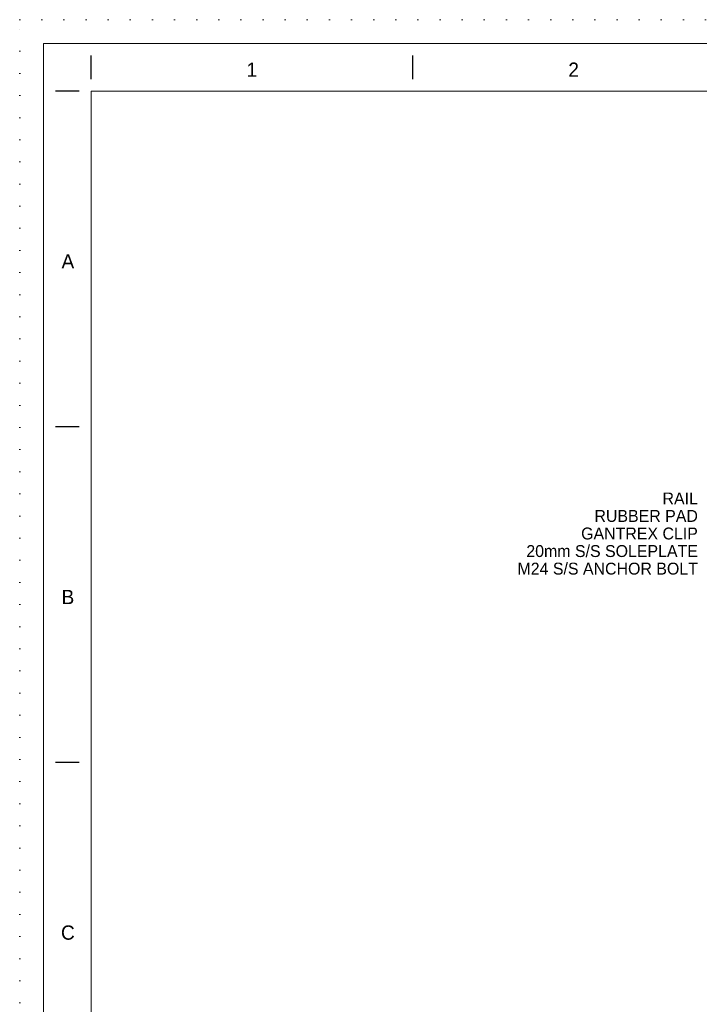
# Model space of a CAD drawing. Header units: millimetres. Extents: x -13251 to -636, y -568071 to -559161.
# Tile 3 of 12: x -13251 to -11110, y -562263 to -559161. Entities that reach past the tile are written whole.
import ezdxf

# ---------------------------------------------------------------- set-up
doc = ezdxf.new("R2010")
doc.units = ezdxf.units.MM
doc.header["$MEASUREMENT"] = 0
doc.linetypes.add('DGN Style 1', pattern=[69.724857, 0.116015, -69.608842])
doc.styles.add('Style-ENGINEERING', font='ENGINEERING.shx')

# ---------------------------------------------------------------- blocks, each defined once
blk = doc.blocks.new('*U52')
for p, q in [((-405.55, 284.53), (-405.55, 289.53)), ((-337.96, 284.53), (-337.96, 289.53)), ((-408.05, 282.03), (-413.05, 282.03)), ((-408.05, 211.53), (-413.05, 211.53)), ((-408.05, 141.03), (-413.05, 141.03))]:
    blk.add_line(p, q)
at = {"color": 7, "linetype": 'Continuous', "lineweight": 0, "flags": 128}
blk.add_lwpolyline([(-415.55, 292.03), (415.45, 292.03), (415.45, -291.97), (-415.55, -291.97), (-415.55, 292.03)], close=True, dxfattribs=at)
at = {"color": 7, "linetype": 'Continuous', "lineweight": 13, "flags": 128}
blk.add_lwpolyline([(-405.55, 282.03), (405.45, 282.03), (405.45, -281.97), (-405.55, -281.97), (-405.55, 282.03)], close=True, dxfattribs=at)
at = {"char_height": 3, "attachment_point": 5, "line_spacing_factor": 1.2, "style": 'Style-ENGINEERING'}
for s, insert in [('1', (-371.76, 286.53)), ('2', (-304.17, 286.53)), ('A', (-410.42, 246.28)), ('B', (-410.42, 175.78)), ('C', (-410.42, 105.28))]:
    blk.add_mtext(s, dxfattribs=dict(at, insert=insert))
blk = doc.blocks.new('*U49')
at = {"color": 7, "linetype": 'DGN Style 1', "lineweight": 0, "flags": 128}
blk.add_lwpolyline([(-6307.49, 4455.04), (6307.51, 4455.04), (6307.51, -4454.96), (-6307.49, -4454.96), (-6307.49, 4455.04)], close=True, dxfattribs=at)
at = {"xscale": 14.99999999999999, "yscale": 14.99999999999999, "zscale": 14.99999999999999}
blk.add_blockref('*U52', (0.72, -0.4), dxfattribs=at)
at = {"char_height": 37.5, "attachment_point": 6, "line_spacing_factor": 1.2, "style": 'Style-ENGINEERING'}
for s, insert in [('RAIL', (-4170.24, 2946.71)), ('RUBBER PAD', (-4170.24, 2891.38)), ('GANTREX CLIP', (-4170.33, 2836.06)), ('20mm S/S SOLEPLATE', (-4170.24, 2780.74)), ('M24 S/S ANCHOR BOLT', (-4170.24, 2725.41))]:
    blk.add_mtext(s, dxfattribs=dict(at, insert=insert))

msp = doc.modelspace()

# ---------------------------------------------------------------- block references
at = {"color": 5, "linetype": 'Continuous', "lineweight": 0}
msp.add_blockref('*U49', (-6943.95, -563615.75), dxfattribs=at)

doc.saveas('drawing.dxf')
